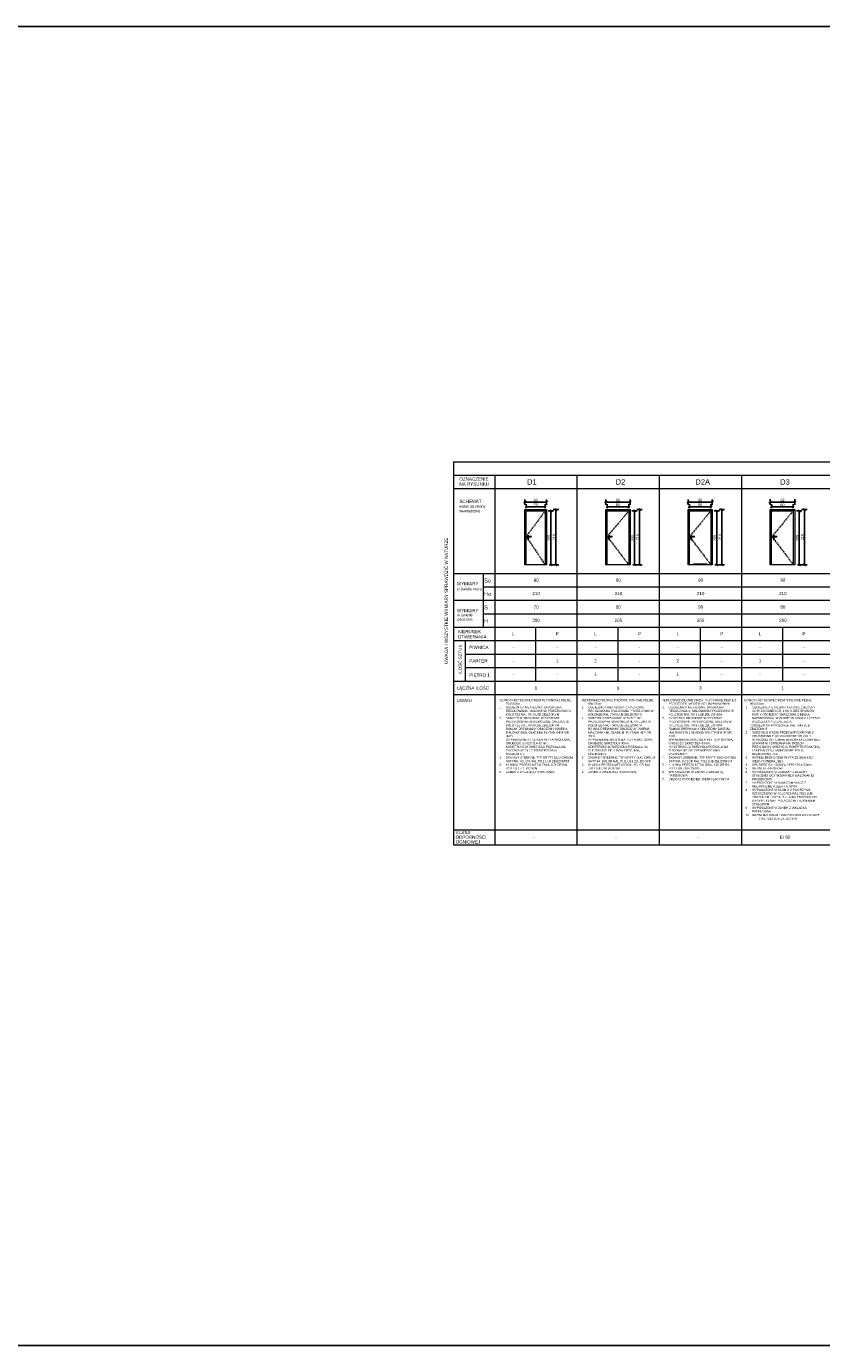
# Model space of a CAD drawing. Header units: millimetres. Extents: x -2720 to 125583, y -8970 to 34912.
# Tile 85 of 105: x 28704 to 31658, y 29587 to 34487. Entities that reach past the tile are written whole.
import ezdxf
from ezdxf.enums import TextEntityAlignment as Align

# ---------------------------------------------------------------- set-up
doc = ezdxf.new("R2010")
doc.units = ezdxf.units.MM
doc.linetypes.add('HIDDEN', pattern=[1.905, 1.27, -0.635])
doc.layers.add('_opisy', color=24, linetype='Continuous')
for name, color, linetype, lineweight in [('A - Opisy', 44, 'Continuous', 9), ('A_KONST_ISTNIEJĄCE', 83, 'Continuous', 25), ('A_WIDOK', 141, 'Continuous', 13), ('DRZWI', 20, 'Continuous', 5), ('tabelka', 133, 'Continuous', 5)]:
    doc.layers.add(name, color=color, linetype=linetype, lineweight=lineweight)
doc.styles.add('ARIACE', font='arial.ttf')
doc.styles.get("Standard").update_dxf_attribs({"font": 'arial.ttf'})
doc.dimstyles.new('1 do 100', dxfattribs={"dimtxt": 10, "dimasz": 8, "dimexe": 10, "dimexo": 10, "dimgap": 2, "dimtad": 1, "dimdec": 0, "dimtxsty": 'Standard', "dimblk": 'OBLIQUE', "dimcen": 2.5, "dimadec": 0, "dimazin": 0, "dimtfac": 1, "dimtdec": 0, "dimtmove": 0, "dimatfit": 3, "dimldrblk": 'OBLIQUE', "dimfxl": 10, "dimfxlon": 1, "dimarcsym": 0})

# ---------------------------------------------------------------- blocks, each defined once
blk = doc.blocks.new('_Oblique')
at = {"color": 0, "linetype": 'ByBlock', "lineweight": -2}
blk.add_line((-0.5, -0.5), (0.5, 0.5), dxfattribs=at)
blk = doc.blocks.new('*D638')
at = {"layer": 'A_WIDOK', "color": 0, "linetype": 'ByBlock', "lineweight": -2, "transparency": 16777216}
for p, q in [((31472.1, 32697.2), (31472.1, 32712.8)), ((31472.1, 32702.8), (31552.1, 32702.8)), ((31552.1, 32697.2), (31552.1, 32712.8))]:
    blk.add_line(p, q, dxfattribs=at)
at = {"layer": 'Defpoints', "color": 0, "linetype": 'ByBlock', "transparency": 16777216}
for p in [(31472.1, 32687.2), (31552.1, 32702.8), (31552.1, 32687.2)]:
    blk.add_point(p, dxfattribs=at)
at = {"layer": 'A_WIDOK', "color": 0, "linetype": 'ByBlock', "lineweight": -2, "transparency": 16777216, "xscale": 8, "yscale": 8, "zscale": 8, "rotation": 180}
blk.add_blockref('_Oblique', (31472.1, 32702.8), dxfattribs=at)
at = {"layer": 'A_WIDOK', "color": 0, "linetype": 'ByBlock', "lineweight": -2, "transparency": 16777216, "xscale": 8, "yscale": 8, "zscale": 8}
blk.add_blockref('_Oblique', (31552.1, 32702.8), dxfattribs=at)
at = {"layer": 'A_WIDOK', "color": 0, "linetype": 'ByBlock', "transparency": 16777216, "insert": (31512.1, 32709.9), "char_height": 10, "attachment_point": 5}
blk.add_mtext('80', dxfattribs=at)
blk = doc.blocks.new('*D639')
at = {"layer": 'A_WIDOK', "color": 0, "linetype": 'ByBlock', "lineweight": -2, "transparency": 16777216}
for p, q in [((31466.1, 32710.4), (31466.1, 32730.4)), ((31466.1, 32720.4), (31558.1, 32720.4)), ((31558.1, 32710.4), (31558.1, 32730.4))]:
    blk.add_line(p, q, dxfattribs=at)
at = {"layer": 'Defpoints', "color": 0, "linetype": 'ByBlock', "transparency": 16777216}
for p in [(31466.1, 32692.2), (31558.1, 32720.4), (31558.1, 32692.2)]:
    blk.add_point(p, dxfattribs=at)
at = {"layer": 'A_WIDOK', "color": 0, "linetype": 'ByBlock', "lineweight": -2, "transparency": 16777216, "xscale": 8, "yscale": 8, "zscale": 8, "rotation": 180}
blk.add_blockref('_Oblique', (31466.1, 32720.4), dxfattribs=at)
at = {"layer": 'A_WIDOK', "color": 0, "linetype": 'ByBlock', "lineweight": -2, "transparency": 16777216, "xscale": 8, "yscale": 8, "zscale": 8}
blk.add_blockref('_Oblique', (31558.1, 32720.4), dxfattribs=at)
at = {"layer": 'A_WIDOK', "color": 0, "linetype": 'ByBlock', "transparency": 16777216, "insert": (31512.1, 32727.5), "char_height": 10, "width": 23.419, "attachment_point": 5}
blk.add_mtext('92', dxfattribs=at)
blk = doc.blocks.new('*D640')
at = {"layer": 'A_WIDOK', "color": 0, "linetype": 'ByBlock', "lineweight": -2, "transparency": 16777216}
for p, q in [((31564.7, 32687.2), (31584.7, 32687.2)), ((31574.7, 32487.2), (31574.7, 32687.2)), ((31568.1, 32487.2), (31584.7, 32487.2))]:
    blk.add_line(p, q, dxfattribs=at)
at = {"layer": 'Defpoints', "color": 0, "linetype": 'ByBlock', "transparency": 16777216}
for p in [(31553.1, 32687.2), (31574.7, 32687.2), (31558.1, 32487.2)]:
    blk.add_point(p, dxfattribs=at)
at = {"layer": 'A_WIDOK', "color": 0, "linetype": 'ByBlock', "lineweight": -2, "transparency": 16777216, "xscale": 8, "yscale": 8, "zscale": 8}
for p, rotation in [((31574.7, 32687.2), 90), ((31574.7, 32487.2), 270)]:
    blk.add_blockref('_Oblique', p, dxfattribs=dict(at, rotation=rotation))
at = {"layer": 'A_WIDOK', "color": 0, "linetype": 'ByBlock', "transparency": 16777216, "insert": (31567.5, 32587.2), "char_height": 10, "attachment_point": 5, "rotation": 90}
blk.add_mtext('205', dxfattribs=at)
blk = doc.blocks.new('*D641')
at = {"layer": 'A_WIDOK', "color": 0, "linetype": 'ByBlock', "lineweight": -2, "transparency": 16777216}
for p, q in [((31583.6, 32692.2), (31603.6, 32692.2)), ((31593.6, 32487.2), (31593.6, 32692.2)), ((31583.6, 32487.2), (31603.6, 32487.2))]:
    blk.add_line(p, q, dxfattribs=at)
at = {"layer": 'Defpoints', "color": 0, "linetype": 'ByBlock', "transparency": 16777216}
for p in [(31558.1, 32692.2), (31593.6, 32692.2), (31558.1, 32487.2)]:
    blk.add_point(p, dxfattribs=at)
at = {"layer": 'A_WIDOK', "color": 0, "linetype": 'ByBlock', "lineweight": -2, "transparency": 16777216, "xscale": 8, "yscale": 8, "zscale": 8}
for p, rotation in [((31593.6, 32692.2), 90), ((31593.6, 32487.2), 270)]:
    blk.add_blockref('_Oblique', p, dxfattribs=dict(at, rotation=rotation))
at = {"layer": 'A_WIDOK', "color": 0, "linetype": 'ByBlock', "transparency": 16777216, "insert": (31586.5, 32589.7), "char_height": 10, "attachment_point": 5, "rotation": 90}
blk.add_mtext('210', dxfattribs=at)
blk = doc.blocks.new('*D642')
at = {"layer": 'A_WIDOK', "color": 0, "linetype": 'ByBlock', "lineweight": -2, "transparency": 16777216}
for p, q in [((30560.5, 32697.2), (30560.5, 32712.8)), ((30560.5, 32702.8), (30630.5, 32702.8)), ((30630.5, 32697.2), (30630.5, 32712.8))]:
    blk.add_line(p, q, dxfattribs=at)
at = {"layer": 'Defpoints', "color": 0, "linetype": 'ByBlock', "transparency": 16777216}
for p in [(30560.5, 32687.2), (30630.5, 32702.8), (30630.5, 32687.2)]:
    blk.add_point(p, dxfattribs=at)
at = {"layer": 'A_WIDOK', "color": 0, "linetype": 'ByBlock', "lineweight": -2, "transparency": 16777216, "xscale": 8, "yscale": 8, "zscale": 8, "rotation": 180}
blk.add_blockref('_Oblique', (30560.5, 32702.8), dxfattribs=at)
at = {"layer": 'A_WIDOK', "color": 0, "linetype": 'ByBlock', "lineweight": -2, "transparency": 16777216, "xscale": 8, "yscale": 8, "zscale": 8}
blk.add_blockref('_Oblique', (30630.5, 32702.8), dxfattribs=at)
at = {"layer": 'A_WIDOK', "color": 0, "linetype": 'ByBlock', "transparency": 16777216, "insert": (30595.5, 32709.9), "char_height": 10, "attachment_point": 5}
blk.add_mtext('70', dxfattribs=at)
blk = doc.blocks.new('*D643')
at = {"layer": 'A_WIDOK', "color": 0, "linetype": 'ByBlock', "lineweight": -2, "transparency": 16777216}
for p, q in [((30642, 32687.2), (30662, 32687.2)), ((30652, 32487.2), (30652, 32687.2)), ((30645.5, 32487.2), (30662, 32487.2))]:
    blk.add_line(p, q, dxfattribs=at)
at = {"layer": 'Defpoints', "color": 0, "linetype": 'ByBlock', "transparency": 16777216}
for p in [(30630.5, 32687.2), (30652, 32687.2), (30635.5, 32487.2)]:
    blk.add_point(p, dxfattribs=at)
at = {"layer": 'A_WIDOK', "color": 0, "linetype": 'ByBlock', "lineweight": -2, "transparency": 16777216, "xscale": 8, "yscale": 8, "zscale": 8}
for p, rotation in [((30652, 32687.2), 90), ((30652, 32487.2), 270)]:
    blk.add_blockref('_Oblique', p, dxfattribs=dict(at, rotation=rotation))
at = {"layer": 'A_WIDOK', "color": 0, "linetype": 'ByBlock', "transparency": 16777216, "insert": (30644.9, 32587.2), "char_height": 10, "attachment_point": 5, "rotation": 90}
blk.add_mtext('205', dxfattribs=at)
blk = doc.blocks.new('*D644')
at = {"layer": 'A_WIDOK', "color": 0, "linetype": 'ByBlock', "lineweight": -2, "transparency": 16777216}
for p, q in [((30661, 32692.2), (30681, 32692.2)), ((30671, 32487.2), (30671, 32692.2)), ((30661, 32487.2), (30681, 32487.2))]:
    blk.add_line(p, q, dxfattribs=at)
at = {"layer": 'Defpoints', "color": 0, "linetype": 'ByBlock', "transparency": 16777216}
for p in [(30635.5, 32692.2), (30671, 32692.2), (30635.5, 32487.2)]:
    blk.add_point(p, dxfattribs=at)
at = {"layer": 'A_WIDOK', "color": 0, "linetype": 'ByBlock', "lineweight": -2, "transparency": 16777216, "xscale": 8, "yscale": 8, "zscale": 8}
for p, rotation in [((30671, 32692.2), 90), ((30671, 32487.2), 270)]:
    blk.add_blockref('_Oblique', p, dxfattribs=dict(at, rotation=rotation))
at = {"layer": 'A_WIDOK', "color": 0, "linetype": 'ByBlock', "transparency": 16777216, "insert": (30663.9, 32589.7), "char_height": 10, "attachment_point": 5, "rotation": 90}
blk.add_mtext('210', dxfattribs=at)
blk = doc.blocks.new('*D645')
at = {"layer": 'A_WIDOK', "color": 0, "linetype": 'ByBlock', "lineweight": -2, "transparency": 16777216}
for p, q in [((30555.5, 32710.3), (30555.5, 32730.3)), ((30555.5, 32720.3), (30635.5, 32720.3)), ((30635.5, 32710.3), (30635.5, 32730.3))]:
    blk.add_line(p, q, dxfattribs=at)
at = {"layer": 'Defpoints', "color": 0, "linetype": 'ByBlock', "transparency": 16777216}
for p in [(30555.5, 32692.2), (30635.5, 32720.3), (30635.5, 32692.2)]:
    blk.add_point(p, dxfattribs=at)
at = {"layer": 'A_WIDOK', "color": 0, "linetype": 'ByBlock', "lineweight": -2, "transparency": 16777216, "xscale": 8, "yscale": 8, "zscale": 8, "rotation": 180}
blk.add_blockref('_Oblique', (30555.5, 32720.3), dxfattribs=at)
at = {"layer": 'A_WIDOK', "color": 0, "linetype": 'ByBlock', "lineweight": -2, "transparency": 16777216, "xscale": 8, "yscale": 8, "zscale": 8}
blk.add_blockref('_Oblique', (30635.5, 32720.3), dxfattribs=at)
at = {"layer": 'A_WIDOK', "color": 0, "linetype": 'ByBlock', "transparency": 16777216, "insert": (30595.5, 32727.4), "char_height": 10, "attachment_point": 5}
blk.add_mtext('80', dxfattribs=at)
blk = doc.blocks.new('*D646')
at = {"layer": 'A_WIDOK', "color": 0, "linetype": 'ByBlock', "lineweight": -2, "transparency": 16777216}
for p, q in [((30861, 32697.2), (30861, 32712.8)), ((30861, 32702.8), (30941, 32702.8)), ((30941, 32697.2), (30941, 32712.8))]:
    blk.add_line(p, q, dxfattribs=at)
at = {"layer": 'Defpoints', "color": 0, "linetype": 'ByBlock', "transparency": 16777216}
for p in [(30861, 32687.2), (30941, 32702.8), (30941, 32687.2)]:
    blk.add_point(p, dxfattribs=at)
at = {"layer": 'A_WIDOK', "color": 0, "linetype": 'ByBlock', "lineweight": -2, "transparency": 16777216, "xscale": 8, "yscale": 8, "zscale": 8, "rotation": 180}
blk.add_blockref('_Oblique', (30861, 32702.8), dxfattribs=at)
at = {"layer": 'A_WIDOK', "color": 0, "linetype": 'ByBlock', "lineweight": -2, "transparency": 16777216, "xscale": 8, "yscale": 8, "zscale": 8}
blk.add_blockref('_Oblique', (30941, 32702.8), dxfattribs=at)
at = {"layer": 'A_WIDOK', "color": 0, "linetype": 'ByBlock', "transparency": 16777216, "insert": (30901, 32709.9), "char_height": 10, "attachment_point": 5}
blk.add_mtext('80', dxfattribs=at)
blk = doc.blocks.new('*D647')
at = {"layer": 'A_WIDOK', "color": 0, "linetype": 'ByBlock', "lineweight": -2, "transparency": 16777216}
for p, q in [((30952.6, 32687.2), (30972.6, 32687.2)), ((30962.6, 32487.2), (30962.6, 32687.2)), ((30956, 32487.2), (30972.6, 32487.2))]:
    blk.add_line(p, q, dxfattribs=at)
at = {"layer": 'Defpoints', "color": 0, "linetype": 'ByBlock', "transparency": 16777216}
for p in [(30941, 32687.2), (30962.6, 32687.2), (30946, 32487.2)]:
    blk.add_point(p, dxfattribs=at)
at = {"layer": 'A_WIDOK', "color": 0, "linetype": 'ByBlock', "lineweight": -2, "transparency": 16777216, "xscale": 8, "yscale": 8, "zscale": 8}
for p, rotation in [((30962.6, 32687.2), 90), ((30962.6, 32487.2), 270)]:
    blk.add_blockref('_Oblique', p, dxfattribs=dict(at, rotation=rotation))
at = {"layer": 'A_WIDOK', "color": 0, "linetype": 'ByBlock', "transparency": 16777216, "insert": (30955.5, 32587.2), "char_height": 10, "attachment_point": 5, "rotation": 90}
blk.add_mtext('205', dxfattribs=at)
blk = doc.blocks.new('*D648')
at = {"layer": 'A_WIDOK', "color": 0, "linetype": 'ByBlock', "lineweight": -2, "transparency": 16777216}
for p, q in [((30971.5, 32692.2), (30991.5, 32692.2)), ((30981.5, 32487.2), (30981.5, 32692.2)), ((30971.5, 32487.2), (30991.5, 32487.2))]:
    blk.add_line(p, q, dxfattribs=at)
at = {"layer": 'Defpoints', "color": 0, "linetype": 'ByBlock', "transparency": 16777216}
for p in [(30946, 32692.2), (30981.5, 32692.2), (30946, 32487.2)]:
    blk.add_point(p, dxfattribs=at)
at = {"layer": 'A_WIDOK', "color": 0, "linetype": 'ByBlock', "lineweight": -2, "transparency": 16777216, "xscale": 8, "yscale": 8, "zscale": 8}
for p, rotation in [((30981.5, 32692.2), 90), ((30981.5, 32487.2), 270)]:
    blk.add_blockref('_Oblique', p, dxfattribs=dict(at, rotation=rotation))
at = {"layer": 'A_WIDOK', "color": 0, "linetype": 'ByBlock', "transparency": 16777216, "insert": (30974.4, 32589.7), "char_height": 10, "attachment_point": 5, "rotation": 90}
blk.add_mtext('210', dxfattribs=at)
blk = doc.blocks.new('*D649')
at = {"layer": 'A_WIDOK', "color": 0, "linetype": 'ByBlock', "lineweight": -2, "transparency": 16777216}
for p, q in [((30856, 32710.3), (30856, 32730.3)), ((30856, 32720.3), (30946, 32720.3)), ((30946, 32710.3), (30946, 32730.3))]:
    blk.add_line(p, q, dxfattribs=at)
at = {"layer": 'Defpoints', "color": 0, "linetype": 'ByBlock', "transparency": 16777216}
for p in [(30856, 32692.2), (30946, 32720.3), (30946, 32692.2)]:
    blk.add_point(p, dxfattribs=at)
at = {"layer": 'A_WIDOK', "color": 0, "linetype": 'ByBlock', "lineweight": -2, "transparency": 16777216, "xscale": 8, "yscale": 8, "zscale": 8, "rotation": 180}
blk.add_blockref('_Oblique', (30856, 32720.3), dxfattribs=at)
at = {"layer": 'A_WIDOK', "color": 0, "linetype": 'ByBlock', "lineweight": -2, "transparency": 16777216, "xscale": 8, "yscale": 8, "zscale": 8}
blk.add_blockref('_Oblique', (30946, 32720.3), dxfattribs=at)
at = {"layer": 'A_WIDOK', "color": 0, "linetype": 'ByBlock', "transparency": 16777216, "insert": (30901, 32727.4), "char_height": 10, "attachment_point": 5}
blk.add_mtext('90', dxfattribs=at)
blk = doc.blocks.new('*D650')
at = {"layer": 'A_WIDOK', "color": 0, "linetype": 'ByBlock', "lineweight": -2, "transparency": 16777216}
for p, q in [((31166.6, 32697.2), (31166.6, 32712.8)), ((31166.6, 32702.8), (31246.6, 32702.8)), ((31246.6, 32697.2), (31246.6, 32712.8))]:
    blk.add_line(p, q, dxfattribs=at)
at = {"layer": 'Defpoints', "color": 0, "linetype": 'ByBlock', "transparency": 16777216}
for p in [(31166.6, 32687.2), (31246.6, 32702.8), (31246.6, 32687.2)]:
    blk.add_point(p, dxfattribs=at)
at = {"layer": 'A_WIDOK', "color": 0, "linetype": 'ByBlock', "lineweight": -2, "transparency": 16777216, "xscale": 8, "yscale": 8, "zscale": 8, "rotation": 180}
blk.add_blockref('_Oblique', (31166.6, 32702.8), dxfattribs=at)
at = {"layer": 'A_WIDOK', "color": 0, "linetype": 'ByBlock', "lineweight": -2, "transparency": 16777216, "xscale": 8, "yscale": 8, "zscale": 8}
blk.add_blockref('_Oblique', (31246.6, 32702.8), dxfattribs=at)
at = {"layer": 'A_WIDOK', "color": 0, "linetype": 'ByBlock', "transparency": 16777216, "insert": (31206.6, 32709.9), "char_height": 10, "attachment_point": 5}
blk.add_mtext('80', dxfattribs=at)
blk = doc.blocks.new('*D651')
at = {"layer": 'A_WIDOK', "color": 0, "linetype": 'ByBlock', "lineweight": -2, "transparency": 16777216}
for p, q in [((31258.1, 32687.2), (31278.1, 32687.2)), ((31268.1, 32487.2), (31268.1, 32687.2)), ((31261.6, 32487.2), (31278.1, 32487.2))]:
    blk.add_line(p, q, dxfattribs=at)
at = {"layer": 'Defpoints', "color": 0, "linetype": 'ByBlock', "transparency": 16777216}
for p in [(31246.6, 32687.2), (31268.1, 32687.2), (31251.6, 32487.2)]:
    blk.add_point(p, dxfattribs=at)
at = {"layer": 'A_WIDOK', "color": 0, "linetype": 'ByBlock', "lineweight": -2, "transparency": 16777216, "xscale": 8, "yscale": 8, "zscale": 8}
for p, rotation in [((31268.1, 32687.2), 90), ((31268.1, 32487.2), 270)]:
    blk.add_blockref('_Oblique', p, dxfattribs=dict(at, rotation=rotation))
at = {"layer": 'A_WIDOK', "color": 0, "linetype": 'ByBlock', "transparency": 16777216, "insert": (31261, 32587.2), "char_height": 10, "attachment_point": 5, "rotation": 90}
blk.add_mtext('205', dxfattribs=at)
blk = doc.blocks.new('*D652')
at = {"layer": 'A_WIDOK', "color": 0, "linetype": 'ByBlock', "lineweight": -2, "transparency": 16777216}
for p, q in [((31277.1, 32692.2), (31297.1, 32692.2)), ((31287.1, 32487.2), (31287.1, 32692.2)), ((31277.1, 32487.2), (31297.1, 32487.2))]:
    blk.add_line(p, q, dxfattribs=at)
at = {"layer": 'Defpoints', "color": 0, "linetype": 'ByBlock', "transparency": 16777216}
for p in [(31251.6, 32692.2), (31287.1, 32692.2), (31251.6, 32487.2)]:
    blk.add_point(p, dxfattribs=at)
at = {"layer": 'A_WIDOK', "color": 0, "linetype": 'ByBlock', "lineweight": -2, "transparency": 16777216, "xscale": 8, "yscale": 8, "zscale": 8}
for p, rotation in [((31287.1, 32692.2), 90), ((31287.1, 32487.2), 270)]:
    blk.add_blockref('_Oblique', p, dxfattribs=dict(at, rotation=rotation))
at = {"layer": 'A_WIDOK', "color": 0, "linetype": 'ByBlock', "transparency": 16777216, "insert": (31280, 32589.7), "char_height": 10, "attachment_point": 5, "rotation": 90}
blk.add_mtext('210', dxfattribs=at)
blk = doc.blocks.new('*D653')
at = {"layer": 'A_WIDOK', "color": 0, "linetype": 'ByBlock', "lineweight": -2, "transparency": 16777216}
for p, q in [((31161.6, 32710.3), (31161.6, 32730.3)), ((31161.6, 32720.3), (31251.6, 32720.3)), ((31251.6, 32710.3), (31251.6, 32730.3))]:
    blk.add_line(p, q, dxfattribs=at)
at = {"layer": 'Defpoints', "color": 0, "linetype": 'ByBlock', "transparency": 16777216}
for p in [(31161.6, 32692.2), (31251.6, 32720.3), (31251.6, 32692.2)]:
    blk.add_point(p, dxfattribs=at)
at = {"layer": 'A_WIDOK', "color": 0, "linetype": 'ByBlock', "lineweight": -2, "transparency": 16777216, "xscale": 8, "yscale": 8, "zscale": 8, "rotation": 180}
blk.add_blockref('_Oblique', (31161.6, 32720.3), dxfattribs=at)
at = {"layer": 'A_WIDOK', "color": 0, "linetype": 'ByBlock', "lineweight": -2, "transparency": 16777216, "xscale": 8, "yscale": 8, "zscale": 8}
blk.add_blockref('_Oblique', (31251.6, 32720.3), dxfattribs=at)
at = {"layer": 'A_WIDOK', "color": 0, "linetype": 'ByBlock', "transparency": 16777216, "insert": (31206.6, 32727.4), "char_height": 10, "attachment_point": 5}
blk.add_mtext('90', dxfattribs=at)

msp = doc.modelspace()

# ---------------------------------------------------------------- linework, layer by layer
at = {"layer": '_opisy'}
for p, q in [((30290.71, 32149.44), (30290.81, 32149.44)), ((30290.71, 32099.44), (30290.81, 32099.44))]:
    msp.add_line(p, q, dxfattribs=at)
at = {"layer": 'A_KONST_ISTNIEJĄCE', "ltscale": 2}
msp.add_lwpolyline([(16906.12, 34487.07), (34424.95, 34487.07), (34424.95, 29586.95), (16906.12, 29586.95)], close=True, dxfattribs=at)
at = {"layer": 'A_WIDOK', "linetype": 'HIDDEN', "ltscale": 3}
for points in [[(30630.49, 32687.2), (30560.49, 32592.2), (30630.49, 32487.2)], [(30941.03, 32687.2), (30861.03, 32592.2), (30941.03, 32487.2)], [(31246.57, 32687.2), (31166.57, 32592.2), (31246.57, 32487.2)], [(31552.1, 32687.2), (31473.1, 32592.2), (31553.1, 32487.2)]]:
    msp.add_lwpolyline(points, dxfattribs=at)
at = {"layer": 'DRZWI'}
for p, q in [((30560.49, 32687.2), (30555.49, 32692.2)), ((30630.49, 32687.2), (30635.49, 32692.2)), ((30861.03, 32687.2), (30856.03, 32692.2)), ((30941.03, 32687.2), (30946.03, 32692.2)), ((31166.57, 32687.2), (31161.57, 32692.2)), ((31246.57, 32687.2), (31251.57, 32692.2)), ((31472.1, 32687.2), (31466.1, 32692.2)), ((31552.1, 32687.2), (31558.1, 32692.2))]:
    msp.add_line(p, q, dxfattribs=at)
for points in [[(30555.49, 32487.2), (30555.49, 32692.2), (30635.49, 32692.2), (30635.49, 32487.2)], [(30560.49, 32487.2), (30560.49, 32687.2), (30630.49, 32687.2), (30630.49, 32487.2)], [(30856.03, 32487.2), (30856.03, 32692.2), (30946.03, 32692.2), (30946.03, 32487.2)], [(30861.03, 32487.2), (30861.03, 32687.2), (30941.03, 32687.2), (30941.03, 32487.2)], [(31161.57, 32487.2), (31161.57, 32692.2), (31251.57, 32692.2), (31251.57, 32487.2)], [(31166.57, 32487.2), (31166.57, 32687.2), (31246.57, 32687.2), (31246.57, 32487.2)], [(31466.1, 32487.2), (31466.1, 32692.2), (31558.1, 32692.2), (31558.1, 32487.2), (31466.1, 32487.2)], [(31472.1, 32487.2), (31472.1, 32687.2), (31552.1, 32687.2), (31552.1, 32487.2)], [(30566.7, 32593.22), (30578.52, 32593.24)], [(30867.24, 32593.22), (30879.06, 32593.24)], [(31172.78, 32593.22), (31184.59, 32593.24)], [(31479.31, 32593.22), (31491.13, 32593.24)], [(30567.61, 32583.79), (30567.61, 32582.01)], [(30567.98, 32583.79), (30567.98, 32582)], [(30868.15, 32583.79), (30868.15, 32582.01)], [(30868.52, 32583.79), (30868.52, 32582)], [(31173.68, 32583.79), (31173.68, 32582.01)], [(31174.06, 32583.79), (31174.06, 32582)], [(31480.22, 32583.79), (31480.22, 32582.01)], [(31480.59, 32583.79), (31480.59, 32582)], [(30635.49, 32487.2), (30555.49, 32487.2)], [(30946.03, 32487.2), (30856.03, 32487.2)], [(31251.57, 32487.2), (31161.57, 32487.2)]]:
    msp.add_lwpolyline(points, dxfattribs=at)
for points in [[(30569.95, 32593.23), (30569.95, 32594.07, 0.4707029), (30569.23, 32594.82), (30566.34, 32594.82, 0.3870514), (30565.64, 32594.07), (30565.64, 32589.07, 0.3800833), (30566.36, 32588.32), (30569.23, 32588.32, 0.3440053), (30569.95, 32589.07), (30569.95, 32591.17)], [(30566.7, 32593.22, 0.6968402), (30566.71, 32591.17), (30578.52, 32591.17)], [(30870.49, 32593.23), (30870.49, 32594.07, 0.4707029), (30869.77, 32594.82), (30866.88, 32594.82, 0.3870514), (30866.17, 32594.07), (30866.17, 32589.07, 0.3800833), (30866.89, 32588.32), (30869.77, 32588.32, 0.3440053), (30870.49, 32589.07), (30870.49, 32591.17)], [(30867.24, 32593.22, 0.6968402), (30867.24, 32591.17), (30879.06, 32591.17)], [(31176.03, 32593.23), (31176.03, 32594.07, 0.4707029), (31175.31, 32594.82), (31172.42, 32594.82, 0.3870514), (31171.71, 32594.07), (31171.71, 32589.07, 0.3800833), (31172.43, 32588.32), (31175.31, 32588.32, 0.3440053), (31176.03, 32589.07), (31176.03, 32591.17)], [(31172.78, 32593.22, 0.6968402), (31172.78, 32591.17), (31184.59, 32591.17)], [(31482.56, 32593.23), (31482.56, 32594.07, 0.4707029), (31481.84, 32594.82), (31478.95, 32594.82, 0.3870514), (31478.25, 32594.07), (31478.25, 32589.07, 0.3800833), (31478.97, 32588.32), (31481.84, 32588.32, 0.3440053), (31482.56, 32589.07), (31482.56, 32591.17)], [(31479.31, 32593.22, 0.6968402), (31479.32, 32591.17), (31491.13, 32591.17)]]:
    msp.add_lwpolyline(points, format="xyb", dxfattribs=at)
for points in [[(30566.95, 32580.03), (30568.65, 32580.03, 0.3440053), (30569.4, 32580.81), (30569.4, 32585.75, 0.4707029), (30568.65, 32586.53), (30566.94, 32586.53, 0.3870514), (30566.2, 32585.75), (30566.2, 32580.81, 0.3800833)], [(30867.49, 32580.03), (30869.19, 32580.03, 0.3440053), (30869.94, 32580.81), (30869.94, 32585.75, 0.4707029), (30869.19, 32586.53), (30867.47, 32586.53, 0.3870514), (30866.74, 32585.75), (30866.74, 32580.81, 0.3800833)], [(31173.03, 32580.03), (31174.73, 32580.03, 0.3440053), (31175.48, 32580.81), (31175.48, 32585.75, 0.4707029), (31174.73, 32586.53), (31173.01, 32586.53, 0.3870514), (31172.28, 32585.75), (31172.28, 32580.81, 0.3800833)], [(31479.56, 32580.03), (31481.26, 32580.03, 0.3440053), (31482.01, 32580.81), (31482.01, 32585.75, 0.4707029), (31481.26, 32586.53), (31479.55, 32586.53, 0.3870514), (31478.81, 32585.75), (31478.81, 32580.81, 0.3800833)], [(31182.07, 32490.2), (31231.07, 32490.2, -0.4525344), (31232.57, 32488.7), (31232.57, 32487.2), (31180.57, 32487.2), (31180.57, 32488.7, -0.4525344)]]:
    msp.add_lwpolyline(points, format="xyb", close=True, dxfattribs=at)
for centre in [(30567.8, 32584.47), (30868.33, 32584.47), (31173.87, 32584.47), (31480.41, 32584.47)]:
    msp.add_circle(centre, 0.704, dxfattribs=at)
for centre, radius, start, end in [((30578.4, 32592.2), 1.04, 276.76216, 83.23784), ((30878.93, 32592.2), 1.04, 276.76216, 83.23784), ((31184.47, 32592.2), 1.04, 276.76216, 83.23784), ((31491.01, 32592.2), 1.04, 276.76216, 83.23784), ((30567.8, 32582), 0.187, 179.98289, 0.01711), ((30868.33, 32582), 0.187, 179.98289, 0.01711), ((31173.87, 32582), 0.187, 179.98289, 0.01711), ((31480.41, 32582), 0.187, 179.98289, 0.01711)]:
    msp.add_arc(centre, radius, start, end, dxfattribs=at)
at = {"layer": 'tabelka'}
for p, q in [((30290.81, 32870.03), (30290.81, 31446.62)), ((30290.81, 32870.03), (33804.16, 32870.03)), ((30290.81, 32820.03), (30290.81, 32099.44)), ((30290.81, 32820.03), (33804.16, 32820.03)), ((30443.26, 32820.03), (30443.26, 31446.62)), ((30748.8, 32820.03), (30748.8, 31446.62)), ((31054.33, 32820.03), (31054.33, 31446.62)), ((31054.33, 32820.03), (31054.33, 31446.62)), ((31359.87, 32820.03), (31359.87, 31446.62)), ((30290.81, 32770.03), (33804.16, 32770.03)), ((30290.81, 32455.42), (33804.16, 32455.42)), ((30400.63, 32455.42), (30400.63, 32255.42)), ((30400.63, 32405.42), (33804.16, 32405.42)), ((30290.81, 32355.42), (33804.16, 32355.42)), ((30400.63, 32305.42), (33804.16, 32305.42)), ((30290.81, 32255.42), (33804.16, 32255.42)), ((30290.81, 32205.42), (33804.16, 32205.42)), ((30333.44, 32205.42), (30333.44, 32055.42)), ((30333.44, 32205.42), (33804.16, 32205.42)), ((30333.44, 32155.42), (33804.16, 32155.42)), ((30333.44, 32105.42), (33804.16, 32105.42)), ((30290.81, 32055.42), (33804.16, 32055.42)), ((30333.44, 32055.42), (33804.16, 32055.42)), ((30290.81, 32005.42), (33804.16, 32005.42)), ((30290.81, 31502.85), (33804.16, 31502.85)), ((30290.81, 31446.62), (33804.16, 31446.62))]:
    msp.add_line(p, q, dxfattribs=at)
for points in [[(30595.49, 32255.42), (30595.49, 32055.42)], [(30901.03, 32255.42), (30901.03, 32055.42)], [(31206.57, 32255.42), (31206.57, 32055.42)], [(31512.1, 32255.42), (31512.1, 32055.42)]]:
    msp.add_lwpolyline(points, dxfattribs=at)

# ---------------------------------------------------------------- texts
at = {"layer": 'A - Opisy'}
for s, height, p in [('OZNACZENIE', 12, (30312.28, 32800.12)), ('NA RYSUNKU', 12, (30312.28, 32781.29)), ('SCHEMAT', 12, (30312.28, 32716.78)), ('w świetle muru', 10, (30302.71, 32392.4)), ('WYMIARY ', 12, (30302.71, 32411.22)), ('WYMIARY ', 12, (30302.74, 32311.22)), ('KIERUNEK', 12, (30306.5, 32233.2)), ('OTWIERANIA', 12, (30306.5, 32213.63)), ('PIWNICA', 12, (30348.93, 32174.25)), ('PARTER', 12, (30348.93, 32124.25)), ('PIĘTRO 1', 12, (30349.01, 32071.59)), ('ŁĄCZNA ILOŚĆ ', 12, (30301.62, 32023.47)), ('UWAGI', 12, (30301.6, 31977.28)), ('ODPORNOŚCI ', 12, (30298.01, 31469.64)), ('OGNIOWEJ', 12, (30298.18, 31451.94)), ('KLASA ', 12, (30299.04, 31486.78)), ('-', 12, (30585.58, 31469.64)), ('-', 12, (30891.11, 31469.64)), ('-', 12, (31196.65, 31469.64)), ('EI 60', 12, (31502.19, 31469.64))]:
    msp.add_text(s, height=height, dxfattribs=at).set_placement(p)
at = {"layer": 'A - Opisy', "style": 'ARIACE'}
for s, p in [('D1', (30581.67, 32795.03)), ('D2', (30910.59, 32795.03)), ('D2A', (31216.12, 32795.03)), ('D3', (31521.66, 32795.03))]:
    msp.add_text(s, height=20, dxfattribs=at).set_placement(p, align=Align.MIDDLE_CENTER)
for s, p in [('So', (30403.97, 32421.38)), ('Ho', (30403.97, 32371.38)), ('S', (30403.99, 32321.38)), ('H', (30403.99, 32271.38))]:
    msp.add_text(s, height=15, dxfattribs=at).set_placement(p)
at = {"layer": 'A - Opisy'}
for s, p in [('80', (30597.17, 32430.42)), ('90', (30902.71, 32430.42)), ('90', (31208.24, 32430.42)), ('92', (31513.78, 32430.42)), ('210', (30597.17, 32380.42)), ('210', (30902.71, 32380.42)), ('210', (31208.24, 32380.42)), ('210', (31513.78, 32380.42)), ('70', (30597.19, 32330.42)), ('90', (30902.73, 32330.42)), ('90', (31208.27, 32330.42)), ('80', (31513.8, 32330.42)), ('200', (30597.19, 32280.85)), ('205', (30902.73, 32280.85)), ('205', (31208.27, 32280.85)), ('200', (31513.8, 32280.85)), ('L', (30512.15, 32230.68)), ('P', (30675.55, 32230.68)), ('L', (30817.68, 32230.68)), ('P', (30981.09, 32230.68)), ('L', (31123.22, 32230.68)), ('P', (31286.63, 32230.68)), ('L', (31428.76, 32230.68)), ('P', (31592.16, 32230.68)), ('-', (30512.15, 32180.68)), ('-', (30675.55, 32180.68)), ('-', (30817.68, 32180.68)), ('-', (30981.09, 32180.68)), ('-', (31123.22, 32180.68)), ('-', (31286.63, 32180.68)), ('-', (31428.76, 32180.68)), ('-', (31592.16, 32180.68)), ('-', (30512.15, 32130.68)), ('1', (30675.55, 32130.68)), ('2', (30817.68, 32130.68)), ('-', (30981.09, 32130.68)), ('2', (31123.22, 32130.68)), ('-', (31286.63, 32130.68)), ('1', (31428.76, 32130.68)), ('-', (31592.16, 32130.68)), ('-', (30512.15, 32080.68)), ('-', (30675.55, 32080.68)), ('1', (30817.68, 32080.68)), ('-', (30981.09, 32080.68)), ('1', (31123.22, 32080.68)), ('-', (31286.63, 32080.68)), ('-', (31428.76, 32080.68)), ('-', (31592.16, 32080.68)), ('1', (30596.35, 32029.46)), ('3', (30901.89, 32029.46)), ('3', (31207.42, 32029.46)), ('1', (31512.96, 32029.46))]:
    msp.add_text(s, height=12, dxfattribs=at).set_placement(p, align=Align.MIDDLE_CENTER)
msp.add_text('ILOŚĆ SZTUK', height=12, rotation=90, dxfattribs=at).set_placement((30321.04, 32081.24))
at = {"layer": 'A - Opisy', "char_height": 10, "attachment_point": 1}
for s, width, insert in [('widok od strony wewnętrznej', 100.0916, (30311.68, 32709.15)), ('w świetle ościeżnic', 74.9661, (30304.32, 32306.07))]:
    msp.add_mtext_dynamic_manual_height_columns(s, width=width, gutter_width=12.5, heights=[0], dxfattribs=dict(at, insert=insert))
at = {"layer": 'A - Opisy', "insert": (30257.25, 32119.17), "char_height": 12, "width": 671.532, "attachment_point": 1, "rotation": 90}
msp.add_mtext('UWAGA ! WSZYSTKIE WYMIARY SPRAWDZIĆ W NATURZE', dxfattribs=at)
at = {"layer": 'A - Opisy', "char_height": 8, "width": 295.9317, "attachment_point": 1}
for s, insert in [('\\pxi-3,l5,t5;JEDNOSKRZYDŁOWE DRZWI PŁYCINOWE PEŁNE 70x200cm\\P1.^IOŚCIEŻNICA METALOWA, OPASKOWA, REGULOWANA, MALOWANA PROSZKOWO W KOLORZE RAL 7043 LUB ZBLIŻONYM\\P2.^ISKRZYDŁO DRZWIOWE W SYSTEMIE PRZYLGOWYM, WYKOŃCZONE OKLEINĄ W KOLORZE RAL 7043 LUB ZBLIŻONYM\\P^IRAMIAK DREWNIANY OBŁOŻONY DWIEMA MALOWANYMI, GŁADKIMI PŁYTAMI HDF GR. 3mm\\P^IWYPEŁNIENIE SKRZYDŁA PŁYTĄ WIÓROWĄ, GRUBOŚĆ SKRZYDŁA 40mm,\\P^IKONSTRUKCJA SKRZYDŁA POZWALA NA ZLICOWANIE SIĘ Z POWIERZCHNIĄ OŚCIEŻNICY.\\P4.^IZAWIASY SREBRNE, TYP KRYTY DUO CHROM SATYNA, KOLOR RAL 7011 LUB ZBLIŻONYM\\P5.^IKLAMKA PROSTA METALOWA, KOLOR RAL 7011 LUB ZBLIŻONYM\\P6.^IZAMEK Z WKŁADKĄ PATENTOWĄ', (30444.91, 31988.59)), ('\\pxi-3,l5,t5;JEDNOSKRZYDŁOWE DRZWI PŁYCINOWE PEŁNE 80x200cm\\P1.^IOŚCIEŻNICA METALOWA, OPASKOWA, REGULOWANA, MALOWANA PROSZKOWO W KOLORZE RAL 7043 LUB ZBLIŻONYM\\P2.^ISKRZYDŁO DRZWIOWE W SYSTEMIE PRZYLGOWYM, WYKOŃCZONE OKLEINĄ W KOLORZE RAL 7043 LUB ZBLIŻONYM\\P^IRAMIAK DREWNIANY OBŁOŻONY DWIEMA MALOWANYMI, GŁADKIMI PŁYTAMI HDF GR. 3mm\\P^IWYPEŁNIENIE SKRZYDŁA PŁYTĄ WIÓROWĄ, GRUBOŚĆ SKRZYDŁA 40mm,\\P^IKONSTRUKCJA SKRZYDŁA POZWALA NA ZLICOWANIE SIĘ Z POWIERZCHNIĄ OŚCIEŻNICY.\\P4.^IZAWIASY SREBRNE, TYP KRYTY DUO CHROM SATYNA, KOLOR RAL 7011 LUB ZBLIŻONYM\\P5.^IKLAMKA PROSTA METALOWA, KOLOR RAL 7011 LUB ZBLIŻONYM\\P6.^IZAMEK Z WKŁADKĄ PATENTOWĄ', (30750.44, 31988.59)), ('\\pxi-3,l5,t5;JEDNOSKRZYDŁOWE DRZWI PŁYCINOWE PEŁNE Z PODCIĘCIEM WENTYLACYJNYM 80x200cm\\P1.^IOŚCIEŻNICA METALOWA, OPASKOWA, REGULOWANA, MALOWANA PROSZKOWO W KOLORZE RAL 7043 LUB ZBLIŻONYM\\P2.^ISKRZYDŁO DRZWIOWE W SYSTEMIE PRZYLGOWYM, WYKOŃCZONE OKLEINĄ W KOLORZE RAL 7043 LUB ZBLIŻONYM\\P^IRAMIAK DREWNIANY OBŁOŻONY DWIEMA MALOWANYMI, GŁADKIMI PŁYTAMI HDF GR. 3mm\\P^IWYPEŁNIENIE SKRZYDŁA PŁYTĄ WIÓROWĄ, GRUBOŚĆ SKRZYDŁA 40mm,\\P^IKONSTRUKCJA SKRZYDŁA POZWALA NA ZLICOWANIE SIĘ Z POWIERZCHNIĄ OŚCIEŻNICY.\\P4.^IZAWIASY SREBRNE, TYP KRYTY DUO CHROM SATYNA, KOLOR RAL 7011 LUB ZBLIŻONYM\\P5.^IKLAMKA PROSTA METALOWA, KOLOR RAL 7011 LUB ZBLIŻONYM\\P6.^IWYPOSAŻONE W ZAMEK Z WKŁADKĄ PATENTOWĄ\\P7.^IDRZWI Z PODCIĘCIEM WENTYLACYJNYM', (31049.39, 31988.59)), ('\\pxi-3,l4,t4;JEDNOSKRZYDŁOWE DRZWI STALOWE PEŁNE 80x200cm\\P\\pl5,t5;1.^IOŚCIEŻNICA STALOWA KĄTOWA Z BLACHY OCYNKOWANEJ GR. 1,5mm, BEZ SPAWÓW, PIONY OŚCIEŻNIC SKRĘCONE Z BELKĄ NADPROŻOWĄ, W WYPROFILOWANEJ CZĘŚCI USZCZELKA PĘCZNIEJĄCA,\\P\\pl4,t4;^I  OŚCIEŻNICA W KOLORZE RAL 7043 LUB ZBLIŻÓNYM\\P\\pl5,t5;2.^ISKRZYDŁO DRZWI PRZECIWPOŻAROWE Z OBUSTRONNIE OCYNKOWANEJ BLACHY STALOWEJ GR. 0,8mm, BLACHA ŁĄCZONA BEZ SPAWANIA I ZAWIJANA NA TRZECH PRZYLGACH, SKRZYDŁO POKRYTE POWŁOKĄ LAKIERNICZĄ, LAMINOWANE FOLIĄ BEZBARWNĄ PVC\\P3.^IWYPEŁNIENIE DRZWI PŁYTĄ ZE SKALNEJ WEŁNY MINERALNEJ.\\P4.^IGRUBOŚĆ CAŁKOWITA SKRZYDŁA 63mm\\P5.^IDRZWI BEZPROGOWE\\P6.^IWYPOSAŻONE W ZAWIASY Z BLACHY STALOWEJ OCYNKOWANEJ I MALOWANEJ PROSZKOWO\\P7.^IWYPOSAŻONE W SAMOZAMYKACZ Z MECHANIZMEM ZĘBATKOWYM\\P8.^IWYPOSAŻONE W KLAMKI Z TWORZYWA SZTUCZNEGO W KOLORZE RAL 7011 LUB ZBLIŻONYM, KSZTAŁT KLAMKI ZBLIŻONY DO U-FORM, KLAMKI POŁĄCZONE TRZPIENIEM STALOWYM\\P9.^IWYPOSAŻONE W ZAMEK Z WKŁADKĄ PATENTOWĄ\\P10.^IDRZWI MALOWANE PROSZKOWO W KOLORZE           RAL 7043 LUB ZBLIŻONYM', (31359.25, 31988.59))]:
    msp.add_mtext(s, dxfattribs=dict(at, insert=insert))

# ---------------------------------------------------------------- dimensions: what is measured, and where the dimension line sits
at = {"layer": 'A_WIDOK', "linetype": 'ByBlock'}
for base, p1, p2, picture, middle in [((30635.49, 32720.3), (30555.49, 32692.2), (30635.49, 32692.2), '*D645', (30595.49, 32727.4)), ((30946.03, 32720.3), (30856.03, 32692.2), (30946.03, 32692.2), '*D649', (30901.03, 32727.4)), ((31251.57, 32720.3), (31161.57, 32692.2), (31251.57, 32692.2), '*D653', (31206.57, 32727.4)), ((31558.1, 32720.41), (31466.1, 32692.2), (31558.1, 32692.2), '*D639', (31512.1, 32727.52)), ((30630.49, 32702.75), (30560.49, 32687.2), (30630.49, 32687.2), '*D642', (30595.49, 32709.86)), ((30941.03, 32702.75), (30861.03, 32687.2), (30941.03, 32687.2), '*D646', (30901.03, 32709.86)), ((31246.57, 32702.75), (31166.57, 32687.2), (31246.57, 32687.2), '*D650', (31206.57, 32709.86)), ((31552.1, 32702.75), (31472.1, 32687.2), (31552.1, 32687.2), '*D638', (31512.1, 32709.86))]:
    dim = msp.add_linear_dim(base=base, p1=p1, p2=p2, dimstyle='1 do 100', dxfattribs=at)
    dim.commit()
    dim.dimension.update_dxf_attribs({"geometry": picture, "text_midpoint": middle})
for base, p1, p2, text, picture, middle in [((30652.04, 32687.2), (30635.49, 32487.2), (30630.49, 32687.2), '205', '*D643', (30644.94, 32587.2)), ((30671.01, 32692.2), (30635.49, 32487.2), (30635.49, 32692.2), '210', '*D644', (30663.91, 32589.7)), ((30962.58, 32687.2), (30946.03, 32487.2), (30941.03, 32687.2), '205', '*D647', (30955.47, 32587.2)), ((30981.55, 32692.2), (30946.03, 32487.2), (30946.03, 32692.2), '210', '*D648', (30974.44, 32589.7)), ((31268.12, 32687.2), (31251.57, 32487.2), (31246.57, 32687.2), '205', '*D651', (31261.01, 32587.2)), ((31287.08, 32692.2), (31251.57, 32487.2), (31251.57, 32692.2), '210', '*D652', (31279.98, 32589.7)), ((31574.65, 32687.2), (31558.1, 32487.2), (31553.1, 32687.2), '205', '*D640', (31567.55, 32587.2)), ((31593.62, 32692.2), (31558.1, 32487.2), (31558.1, 32692.2), '210', '*D641', (31586.52, 32589.7))]:
    dim = msp.add_linear_dim(base=base, p1=p1, p2=p2, angle=90, text=text, dimstyle='1 do 100', dxfattribs=at)
    dim.commit()
    dim.dimension.update_dxf_attribs({"geometry": picture, "text_midpoint": middle})

doc.saveas('drawing.dxf')
